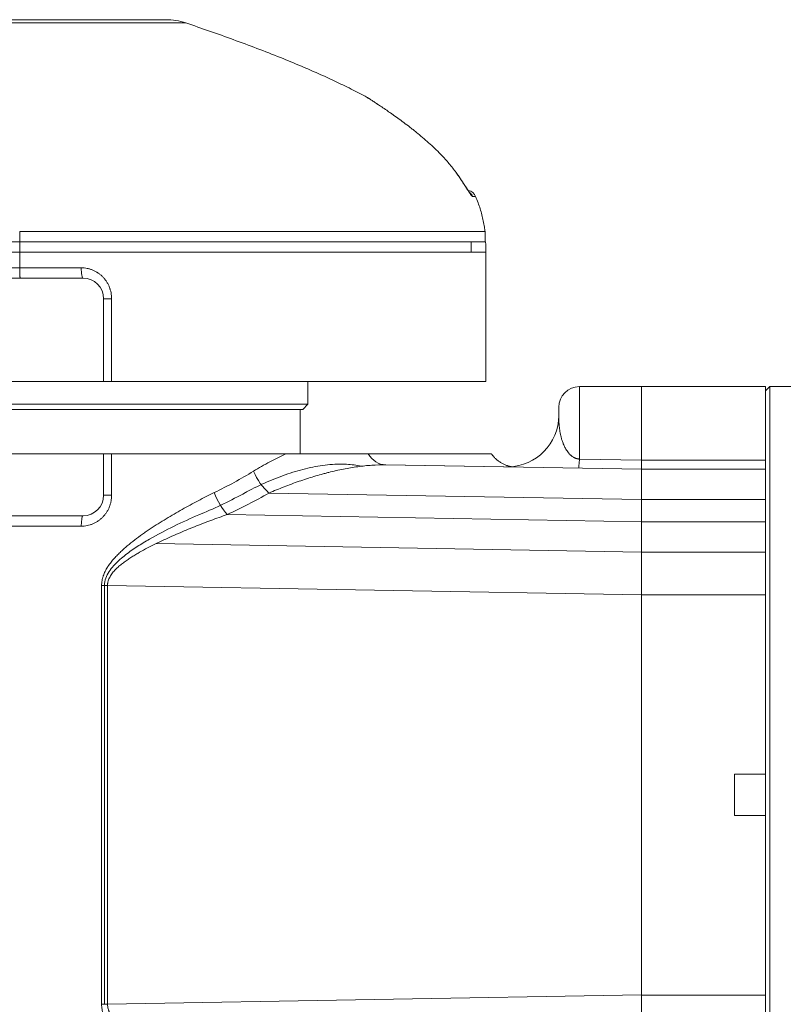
# Model space of a CAD drawing. Header units: millimetres. Extents: x 809 to 6054, y -5716 to -1261.
# Tile 75 of 94: x 5620 to 5631, y -5588 to -5573. Entities that reach past the tile are written whole.
import ezdxf

# ---------------------------------------------------------------- set-up
doc = ezdxf.new("R2010")
doc.units = ezdxf.units.MM
doc.header["$LTSCALE"] = 0.3175
doc.layers.add('1轮廓实线层', color=7, linetype='Continuous', lineweight=18)

# ---------------------------------------------------------------- blocks, each defined once
blk = doc.blocks.new('MR07S-930')
at = {"layer": '1轮廓实线层'}
for p, q in [((7091.904, -5665.236), (7107.281, -5665.236)), ((7091.981, -5665.551), (7109.2, -5665.551)), ((7137.216, -5682.338), (7136.932, -5682.338)), ((7093.143, -5685.736), (7138.138, -5685.736)), ((7093.143, -5686.736), (7093.143, -5685.736)), ((7138.138, -5686.736), (7138.138, -5685.736)), ((6890.259, -5686.737), (7093.147, -5686.737)), ((7138.138, -5686.736), (7093.143, -5686.736)), ((7093.147, -5686.736), (7138.188, -5686.736)), ((7136.791, -5686.736), (7136.806, -5687.736)), ((7093.148, -5687.736), (7093.148, -5687.724)), ((7138.217, -5687.736), (7138.217, -5700.236)), ((7083.221, -5689.236), (7093.148, -5689.236)), ((7093.148, -5689.236), (7099.093, -5689.236)), ((7099.26, -5690.236), (7083.26, -5690.236)), ((7101.26, -5692.236), (7102.031, -5692.236)), ((7101.26, -5692.236), (7101.26, -5700.236)), ((7102.031, -5692.236), (7102.031, -5700.236)), ((7101.26, -5700.236), (7081.26, -5700.236)), ((7101.26, -5700.236), (7102.031, -5700.236)), ((7138.217, -5700.236), (7102.031, -5700.236)), ((7121.01, -5702.436), (7121.01, -5700.236)), ((7153.26, -5700.736), (7147.26, -5700.736)), ((7147.26, -5707.743), (7147.26, -5700.736)), ((7165.26, -5700.736), (7153.26, -5700.736)), ((7153.26, -5707.836), (7153.26, -5700.736)), ((7153.26, -5700.736), (7153.26, -5707.837)), ((7165.66, -5700.736), (7165.26, -5701.136)), ((7165.26, -5700.736), (7165.26, -5707.837)), ((7172.86, -5700.736), (7165.66, -5700.736)), ((7165.66, -5700.736), (7165.66, -5717.019)), ((7061.51, -5702.436), (7121.01, -5702.436)), ((7120.51, -5702.936), (7062.01, -5702.936)), ((7120.26, -5707.236), (7120.26, -5702.936)), ((7120.51, -5702.936), (7121.01, -5702.436)), ((7145.26, -5702.736), (7145.26, -5703.508)), ((7081.26, -5707.236), (7101.26, -5707.236)), ((7101.26, -5707.236), (7102.031, -5707.236)), ((7101.26, -5711.236), (7101.26, -5707.236)), ((7118.869, -5707.236), (7102.031, -5707.236)), ((7102.031, -5707.236), (7102.031, -5711.236)), ((7143.26, -5707.508), (7143.26, -5707.508)), ((7147.26, -5707.743), (7153.26, -5707.836)), ((7128.517, -5708.304), (7153.26, -5708.736)), ((7153.26, -5708.736), (7128.536, -5708.304)), ((7153.26, -5708.736), (7153.26, -5707.837)), ((7153.26, -5707.837), (7165.26, -5707.837)), ((7165.26, -5707.837), (7165.26, -5708.736)), ((7165.26, -5708.736), (7153.26, -5708.736)), ((7153.26, -5708.736), (7153.26, -5711.665)), ((7153.26, -5708.736), (7165.26, -5708.736)), ((7165.26, -5708.736), (7165.26, -5711.665)), ((7101.26, -5711.236), (7102.031, -5711.236)), ((7153.26, -5711.663), (7117.243, -5711.034)), ((7153.26, -5713.807), (7153.26, -5711.665)), ((7165.26, -5711.665), (7153.26, -5711.665)), ((7165.26, -5711.665), (7165.26, -5713.807)), ((7083.26, -5713.236), (7099.26, -5713.236)), ((7113.206, -5713.109), (7153.26, -5713.809)), ((7099.093, -5714.236), (7083.427, -5714.236)), ((7153.26, -5713.807), (7165.26, -5713.807)), ((7153.26, -5720.878), (7153.26, -5713.807)), ((7165.26, -5713.807), (7165.26, -5720.878)), ((7153.26, -5716.737), (7106.338, -5715.918)), ((7165.26, -5716.736), (7153.26, -5716.736)), ((7165.66, -5717.019), (7165.66, -5779.736)), ((7101.061, -5719.979), (7101.635, -5719.979)), ((7101.061, -5760.492), (7101.061, -5719.979)), ((7101.34, -5719.979), (7101.34, -5760.492)), ((7101.635, -5719.979), (7101.635, -5760.492)), ((7153.26, -5720.88), (7101.635, -5719.979)), ((7153.26, -5759.594), (7153.26, -5720.878)), ((7165.26, -5720.878), (7153.26, -5720.878)), ((7153.26, -5759.591), (7153.26, -5720.88)), ((7165.26, -5738.236), (7165.26, -5720.878)), ((7162.26, -5738.236), (7165.26, -5738.236)), ((7162.26, -5738.236), (7162.26, -5742.236)), ((7165.26, -5739.626), (7165.26, -5738.236)), ((7165.26, -5740.237), (7165.26, -5739.623)), ((7165.26, -5740.847), (7165.26, -5740.237)), ((7165.26, -5742.236), (7165.26, -5740.846)), ((7165.26, -5742.236), (7162.26, -5742.236)), ((7165.26, -5759.594), (7165.26, -5742.236)), ((7101.635, -5760.492), (7153.26, -5759.591)), ((7153.26, -5766.665), (7153.26, -5759.594)), ((7153.26, -5759.594), (7165.26, -5759.594)), ((7165.26, -5759.594), (7165.26, -5766.665)), ((7101.061, -5760.492), (7101.635, -5760.492))]:
    blk.add_line(p, q, dxfattribs=at)
for centre, radius, start, end in [((7107.281, -5671.236), 6, 71.34819, 90), ((7099.26, -5692.236), 2, 0, 90), ((7147.26, -5702.736), 2, 90, 180), ((7099.26, -5711.236), 2, 270, 0)]:
    blk.add_arc(centre, radius, start, end, dxfattribs=at)
at = {"layer": '1轮廓实线层', "extrusion": (-3.49419e-06, 0, 1)}
blk.add_arc((7136.301, -5682.736, -0.021), 1, 23.51414, 77.28881, dxfattribs=at)
at = {"layer": '1轮廓实线层'}
for centre, major_axis, ratio, start_param, end_param in [((7126.26, -5673.63), (-0.398, -0.917), 1, 2.979258, 3.056793), ((7136.02, -5682.736), (0, 1), 0.993819, 5.121668, 5.624006), ((7092.474, -5687.724), (0, -16.793), 0.04018, 1.570797, 1.629687), ((7099.26, -5689.236), (0, 1), 0.166667, 1.570796, 3.141593), ((7140.26, -5703.508), (0.087, 4.999), 0.999999, 3.188382, 4.721762), ((7128.569, -5705.304), (0.052, 3), 0.746129, 2.283348, 3.141593), ((7147.26, -5703.63), (-0.087, -4.999), 0.025239, 0, 0.605056), ((7091.26, -5665.343), (-12.697, 48.598), 0.931164, 3.324086, 3.416232), ((7117.317, -5708.913), (-1.496, 2.6), 0.46776, 1.307823, 2.214864), ((7091.26, -5669.587), (-33.666, 33.961), 0.965693, 2.769032, 2.871938), ((7113.28, -5710.988), (-1.244, 2.73), 0.407633, 1.38722, 2.256443), ((7091.186, -5667.464), (-35.815, 36.129), 0.965693, 2.799147, 2.891293), ((7099.26, -5714.236), (0, -1), 0.166667, 3.141593, 4.712389)]:
    blk.add_ellipse(centre, major_axis=major_axis, ratio=ratio, start_param=start_param, end_param=end_param, dxfattribs=at)
for points, knots in [([(7120.393, -5669.743), (7119.714, -5669.455), (7118.281, -5668.864), (7116.082, -5668.005), (7113.038, -5666.873), (7110.738, -5666.07), (7109.2, -5665.551)], [0, 0, 0, 0, 0.185073, 0.388808, 0.592542, 1, 1, 1, 1]), ([(7126.734, -5672.75), (7126.22, -5672.473), (7125.701, -5672.204), (7124.657, -5671.68), (7124.131, -5671.425), (7123.072, -5670.926), (7122.54, -5670.683), (7121.47, -5670.206), (7120.933, -5669.972), (7120.393, -5669.743)], [0, 0, 0, 0, 0.25, 0.25, 0.5, 0.5, 0.75, 0.75, 1, 1, 1, 1]), ([(7133.98, -5678.402), (7133.606, -5678.008), (7133.22, -5677.634), (7132.631, -5677.095), (7132.432, -5676.919), (7132.033, -5676.574), (7131.831, -5676.405), (7131.528, -5676.157), (7131.426, -5676.075), (7131.274, -5675.953), (7131.223, -5675.912), (7131.122, -5675.832), (7131.071, -5675.793), (7130.819, -5675.595), (7130.619, -5675.443), (7130.226, -5675.147), (7130.032, -5675.003), (7129.651, -5674.726), (7129.464, -5674.592), (7129.235, -5674.43), (7129.189, -5674.398), (7129.098, -5674.334), (7129.054, -5674.303), (7128.92, -5674.21), (7128.834, -5674.15), (7128.579, -5673.974), (7128.416, -5673.863), (7128.108, -5673.654), (7127.962, -5673.556), (7127.791, -5673.442), (7127.758, -5673.42), (7127.708, -5673.387), (7127.692, -5673.376), (7127.66, -5673.355), (7127.58, -5673.302), (7127.505, -5673.253), (7127.335, -5673.14), (7127.234, -5673.074), (7127.057, -5672.959), (7126.982, -5672.91), (7126.906, -5672.861), (7126.891, -5672.851), (7126.864, -5672.834), (7126.851, -5672.825), (7126.816, -5672.803), (7126.797, -5672.79), (7126.75, -5672.76), (7126.734, -5672.75), (7126.734, -5672.75)], [0, 0, 0, 0, 0.125, 0.125, 0.1875, 0.1875, 0.25, 0.25, 0.28125, 0.28125, 0.296875, 0.296875, 0.3125, 0.3125, 0.375, 0.375, 0.4375, 0.4375, 0.5, 0.5, 0.515625, 0.515625, 0.53125, 0.53125, 0.5625, 0.5625, 0.625, 0.625, 0.6875, 0.6875, 0.703125, 0.703125, 0.710938, 0.710938, 0.71875, 0.75, 0.75, 0.8125, 0.8125, 0.875, 0.875, 0.890625, 0.890625, 0.90625, 0.90625, 0.9375, 0.9375, 1, 1, 1, 1]), ([(7135.43, -5680.167), (7135.211, -5679.854), (7134.98, -5679.551), (7134.617, -5679.111), (7134.493, -5678.966), (7134.24, -5678.681), (7134.111, -5678.54), (7133.98, -5678.402)], [0, 0, 0, 0, 0.5, 0.5, 0.75, 0.75, 1, 1, 1, 1]), ([(7136.672, -5681.998), (7136.672, -5681.998), (7136.667, -5681.992), (7136.628, -5681.942), (7136.524, -5681.794), (7136.321, -5681.485), (7135.985, -5680.965), (7135.638, -5680.448), (7135.413, -5680.127), (7135.355, -5680.044)], [0, 0, 0, 0, 0.028322, 0.100834, 0.208077, 0.376544, 0.606668, 0.898656, 1, 1, 1, 1]), ([(7135.43, -5680.167), (7135.518, -5680.293), (7135.605, -5680.418), (7135.732, -5680.606), (7135.774, -5680.668), (7135.837, -5680.762), (7135.858, -5680.793), (7135.899, -5680.855), (7135.919, -5680.886), (7136.02, -5681.04), (7136.098, -5681.159), (7136.21, -5681.334), (7136.247, -5681.391), (7136.319, -5681.503), (7136.354, -5681.557), (7136.422, -5681.663), (7136.454, -5681.713), (7136.517, -5681.811), (7136.548, -5681.857), (7136.585, -5681.913), (7136.592, -5681.924), (7136.606, -5681.946), (7136.628, -5681.977), (7136.648, -5682.008), (7136.688, -5682.066), (7136.712, -5682.101), (7136.759, -5682.166), (7136.781, -5682.195), (7136.806, -5682.227), (7136.811, -5682.233), (7136.821, -5682.245), (7136.835, -5682.262), (7136.848, -5682.276), (7136.873, -5682.302), (7136.888, -5682.316), (7136.913, -5682.333), (7136.923, -5682.338), (7136.932, -5682.338)], [0, 0, 0, 0, 0.125, 0.125, 0.1875, 0.1875, 0.21875, 0.21875, 0.25, 0.25, 0.375, 0.375, 0.4375, 0.4375, 0.5, 0.5, 0.5625, 0.5625, 0.625, 0.625, 0.640625, 0.640625, 0.65625, 0.6875, 0.6875, 0.75, 0.75, 0.8125, 0.8125, 0.828125, 0.828125, 0.84375, 0.875, 0.875, 0.9375, 0.9375, 1, 1, 1, 1]), ([(7138.138, -5685.736), (7138.119, -5685.593), (7138.041, -5685.048), (7137.847, -5684.11), (7137.538, -5683.123), (7137.304, -5682.54), (7137.216, -5682.338)], [0, 0, 0, 0, 0.122384, 0.467443, 0.812529, 1, 1, 1, 1]), ([(7093.148, -5687.736), (7094.593, -5687.736), (7096.035, -5687.736), (7098.902, -5687.736), (7100.327, -5687.736), (7103.146, -5687.736), (7104.541, -5687.736), (7107.289, -5687.736), (7108.642, -5687.736), (7111.295, -5687.736), (7112.595, -5687.736), (7115.131, -5687.736), (7116.366, -5687.736), (7118.763, -5687.736), (7119.924, -5687.736), (7122.161, -5687.736), (7123.238, -5687.736), (7125.297, -5687.736), (7126.279, -5687.736), (7128.142, -5687.736), (7129.022, -5687.736), (7130.674, -5687.736), (7131.444, -5687.736), (7132.869, -5687.736), (7133.524, -5687.736), (7134.711, -5687.736), (7135.244, -5687.736), (7136.183, -5687.736), (7136.589, -5687.736), (7137.272, -5687.736), (7137.549, -5687.736), (7137.97, -5687.736), (7138.114, -5687.736), (7138.192, -5687.736)], [0, 0, 0, 0, 0.0625, 0.0625, 0.125, 0.125, 0.1875, 0.1875, 0.25, 0.25, 0.3125, 0.3125, 0.375, 0.375, 0.4375, 0.4375, 0.5, 0.5, 0.5625, 0.5625, 0.625, 0.625, 0.6875, 0.6875, 0.75, 0.75, 0.8125, 0.8125, 0.875, 0.875, 0.9375, 0.9375, 1, 1, 1, 1]), ([(7093.189, -5690.236), (7093.186, -5690.236), (7093.183, -5690.229), (7093.178, -5690.204), (7093.176, -5690.185), (7093.171, -5690.135), (7093.168, -5690.104), (7093.164, -5690.031), (7093.162, -5689.989), (7093.158, -5689.897), (7093.157, -5689.846), (7093.154, -5689.737), (7093.152, -5689.679), (7093.15, -5689.558), (7093.15, -5689.495), (7093.149, -5689.367), (7093.148, -5689.301), (7093.148, -5689.236)], [0, 0, 0, 0, 0.125, 0.125, 0.25, 0.25, 0.375, 0.375, 0.5, 0.5, 0.625, 0.625, 0.75, 0.75, 0.875, 0.875, 1, 1, 1, 1]), ([(7099.093, -5689.236), (7099.191, -5689.236), (7099.385, -5689.246), (7099.576, -5689.275), (7099.695, -5689.299), (7099.718, -5689.305), (7099.766, -5689.315), (7099.789, -5689.321), (7099.86, -5689.339), (7099.907, -5689.353), (7100.045, -5689.396), (7100.225, -5689.463), (7100.398, -5689.546), (7100.525, -5689.616), (7100.588, -5689.652), (7100.649, -5689.691), (7100.69, -5689.718), (7100.71, -5689.731), (7100.811, -5689.8), (7100.965, -5689.917), (7101.177, -5690.114), (7101.305, -5690.259), (7101.397, -5690.374), (7101.427, -5690.413), (7101.484, -5690.492), (7101.511, -5690.532), (7101.591, -5690.654), (7101.689, -5690.822), (7101.771, -5690.998), (7101.826, -5691.134), (7101.843, -5691.18), (7101.868, -5691.25), (7101.876, -5691.273), (7101.891, -5691.32), (7101.927, -5691.438), (7101.979, -5691.651), (7102.007, -5691.844), (7102.026, -5692.039), (7102.031, -5692.137), (7102.031, -5692.236)], [0, 0, 0, 0, 0.0625, 0.125, 0.125, 0.140625, 0.140625, 0.15625, 0.15625, 0.1875, 0.1875, 0.25, 0.3125, 0.3125, 0.34375, 0.359375, 0.359375, 0.375, 0.375, 0.4375, 0.5, 0.5625, 0.5625, 0.59375, 0.59375, 0.625, 0.625, 0.6875, 0.75, 0.75, 0.78125, 0.78125, 0.796875, 0.796875, 0.8125, 0.875, 0.9375, 0.9375, 1, 1, 1, 1]), ([(7145.26, -5703.508), (7145.26, -5703.604), (7145.261, -5703.712), (7145.268, -5703.952), (7145.273, -5704.084), (7145.292, -5704.369), (7145.305, -5704.523), (7145.334, -5704.771), (7145.345, -5704.856), (7145.371, -5705.032), (7145.385, -5705.122), (7145.42, -5705.308), (7145.439, -5705.404), (7145.473, -5705.551), (7145.485, -5705.601), (7145.511, -5705.702), (7145.525, -5705.753), (7145.569, -5705.907), (7145.602, -5706.012), (7145.679, -5706.227), (7145.722, -5706.336), (7145.798, -5706.503), (7145.825, -5706.559), (7145.883, -5706.673), (7145.914, -5706.73), (7145.983, -5706.845), (7146.019, -5706.902), (7146.099, -5707.018), (7146.143, -5707.076), (7146.215, -5707.164), (7146.24, -5707.193), (7146.294, -5707.251), (7146.322, -5707.28), (7146.367, -5707.323), (7146.382, -5707.338), (7146.414, -5707.367), (7146.43, -5707.381), (7146.481, -5707.424), (7146.517, -5707.453), (7146.595, -5707.509), (7146.636, -5707.536), (7146.705, -5707.576), (7146.729, -5707.59), (7146.767, -5707.609), (7146.78, -5707.615), (7146.806, -5707.628), (7146.82, -5707.634), (7146.863, -5707.653), (7146.892, -5707.665), (7146.939, -5707.681), (7146.956, -5707.687), (7146.989, -5707.697), (7147.007, -5707.702), (7147.06, -5707.716), (7147.097, -5707.724), (7147.146, -5707.732), (7147.156, -5707.733), (7147.177, -5707.736), (7147.207, -5707.74), (7147.239, -5707.742), (7147.26, -5707.743)], [0, 0, 0, 0, 0.125, 0.125, 0.25, 0.25, 0.375, 0.375, 0.4375, 0.4375, 0.5, 0.5, 0.5625, 0.5625, 0.59375, 0.59375, 0.625, 0.625, 0.6875, 0.6875, 0.75, 0.75, 0.78125, 0.78125, 0.8125, 0.8125, 0.84375, 0.84375, 0.875, 0.875, 0.890625, 0.890625, 0.90625, 0.90625, 0.914063, 0.914063, 0.921875, 0.921875, 0.9375, 0.9375, 0.953125, 0.953125, 0.960938, 0.960938, 0.964844, 0.964844, 0.96875, 0.96875, 0.976563, 0.976563, 0.980469, 0.980469, 0.984375, 0.984375, 0.992188, 0.992188, 0.994141, 0.994141, 0.996094, 1, 1, 1, 1]), ([(7115.754, -5708.913), (7116.014, -5708.754), (7116.274, -5708.6), (7116.794, -5708.301), (7117.054, -5708.157), (7117.833, -5707.738), (7118.352, -5707.477), (7118.869, -5707.236)], [0, 0, 0, 0, 0.25, 0.25, 0.5, 0.5, 1, 1, 1, 1]), ([(7126.841, -5707.236), (7126.701, -5707.236), (7126.557, -5707.236), (7126.265, -5707.236), (7126.117, -5707.236), (7125.664, -5707.236), (7125.351, -5707.236), (7124.712, -5707.236), (7124.384, -5707.236), (7123.717, -5707.236), (7123.378, -5707.236), (7122.693, -5707.236), (7122.347, -5707.236), (7121.651, -5707.236), (7121.302, -5707.236), (7120.603, -5707.236), (7120.254, -5707.236), (7119.558, -5707.236), (7119.212, -5707.236), (7118.869, -5707.236)], [0, 0, 0, 0, 0.0625, 0.0625, 0.125, 0.125, 0.25, 0.25, 0.375, 0.375, 0.5, 0.5, 0.625, 0.625, 0.75, 0.75, 0.875, 0.875, 1, 1, 1, 1]), ([(7138.753, -5707.236), (7138.697, -5707.236), (7138.582, -5707.236), (7138.367, -5707.236), (7138.297, -5707.236), (7138.219, -5707.236), (7138.165, -5707.236), (7138.137, -5707.236), (7137.994, -5707.236), (7137.865, -5707.236), (7137.436, -5707.236), (7137.094, -5707.236), (7136.597, -5707.236), (7136.442, -5707.236), (7136.28, -5707.236), (7136.17, -5707.236), (7136.114, -5707.236), (7135.831, -5707.236), (7135.591, -5707.236), (7134.831, -5707.236), (7134.272, -5707.236), (7133.507, -5707.236), (7133.35, -5707.236), (7133.111, -5707.236), (7133.03, -5707.236), (7132.867, -5707.236), (7132.456, -5707.236), (7132.027, -5707.236), (7130.96, -5707.236), (7130.202, -5707.236), (7128.592, -5707.236), (7127.74, -5707.236), (7126.841, -5707.236)], [0, 0, 0, 0, 0.125, 0.125, 0.15625, 0.171875, 0.171875, 0.1875, 0.1875, 0.25, 0.25, 0.375, 0.375, 0.40625, 0.421875, 0.421875, 0.4375, 0.4375, 0.5, 0.5, 0.625, 0.625, 0.65625, 0.65625, 0.671875, 0.671875, 0.6875, 0.75, 0.75, 0.875, 0.875, 1, 1, 1, 1]), ([(7138.753, -5707.236), (7138.782, -5707.277), (7138.812, -5707.318), (7138.858, -5707.377), (7138.874, -5707.397), (7138.905, -5707.436), (7138.986, -5707.533), (7139.141, -5707.697), (7139.367, -5707.892), (7139.531, -5708.008), (7139.659, -5708.089), (7139.703, -5708.114), (7139.79, -5708.164), (7139.834, -5708.187), (7139.968, -5708.254), (7140.151, -5708.334), (7140.341, -5708.396), (7140.463, -5708.428), (7140.487, -5708.435), (7140.536, -5708.447), (7140.561, -5708.452), (7140.635, -5708.468), (7140.684, -5708.478), (7140.734, -5708.486)], [0, 0, 0, 0, 0.0625, 0.0625, 0.09375, 0.09375, 0.125, 0.25, 0.375, 0.5, 0.5, 0.5625, 0.5625, 0.625, 0.625, 0.75, 0.875, 0.875, 0.90625, 0.90625, 0.9375, 0.9375, 1, 1, 1, 1]), ([(7126.166, -5708.436), (7125.705, -5708.333), (7125.23, -5708.271), (7124.146, -5708.213), (7123.527, -5708.234), (7122.279, -5708.366), (7121.646, -5708.476), (7120.363, -5708.773), (7119.713, -5708.96), (7118.397, -5709.405), (7117.727, -5709.665), (7116.398, -5710.246), (7115.736, -5710.568), (7115.043, -5710.943), (7115.008, -5710.962), (7114.973, -5710.982)], [0, 0, 0, 0, 0.140217, 0.140217, 0.310354, 0.310354, 0.480491, 0.480491, 0.650628, 0.650628, 0.820765, 0.820765, 0.990902, 0.990902, 1, 1, 1, 1]), ([(7128.517, -5708.304), (7128.078, -5708.296), (7127.634, -5708.309), (7126.738, -5708.37), (7126.285, -5708.417), (7125.369, -5708.544), (7124.907, -5708.622), (7123.974, -5708.807), (7123.503, -5708.914), (7122.909, -5709.063), (7122.79, -5709.094), (7122.551, -5709.157), (7122.431, -5709.19), (7122.072, -5709.289), (7121.832, -5709.358), (7121.112, -5709.574), (7120.631, -5709.73), (7119.666, -5710.064), (7119.182, -5710.242), (7118.214, -5710.621), (7117.728, -5710.821), (7117.243, -5711.034)], [0, 0, 0, 0, 0.125, 0.125, 0.25, 0.25, 0.375, 0.375, 0.5, 0.5, 0.53125, 0.53125, 0.5625, 0.5625, 0.625, 0.625, 0.75, 0.75, 0.875, 0.875, 1, 1, 1, 1]), ([(7140.196, -5708.508), (7140.238, -5708.509), (7140.279, -5708.509), (7140.357, -5708.508), (7140.395, -5708.507), (7140.43, -5708.505)], [0, 0, 0, 0, 0.5, 0.5, 1, 1, 1, 1]), ([(7140.43, -5708.505), (7140.51, -5708.503), (7140.575, -5708.499), (7140.677, -5708.491), (7140.713, -5708.488), (7140.734, -5708.486)], [0, 0, 0, 0, 0.5, 0.5, 1, 1, 1, 1]), ([(7153.26, -5707.836), (7153.26, -5707.983), (7153.26, -5708.111), (7153.26, -5708.335), (7153.26, -5708.429), (7153.26, -5708.582), (7153.26, -5708.697), (7153.26, -5708.736), (7153.26, -5708.736)], [0, 0, 0, 0, 0.25, 0.25, 0.5, 0.5, 0.75, 1, 1, 1, 1]), ([(7102.031, -5711.236), (7102.031, -5711.335), (7102.021, -5711.532), (7101.993, -5711.727), (7101.964, -5711.872), (7101.954, -5711.92), (7101.93, -5712.016), (7101.917, -5712.063), (7101.875, -5712.203), (7101.811, -5712.387), (7101.729, -5712.563), (7101.661, -5712.693), (7101.638, -5712.736), (7101.588, -5712.821), (7101.562, -5712.863), (7101.482, -5712.985), (7101.368, -5713.142), (7101.176, -5713.359), (7101.033, -5713.491), (7100.921, -5713.585), (7100.883, -5713.615), (7100.806, -5713.674), (7100.767, -5713.702), (7100.647, -5713.784), (7100.483, -5713.884), (7100.31, -5713.968), (7100.177, -5714.025), (7100.132, -5714.043), (7100.04, -5714.076), (7099.994, -5714.092), (7099.856, -5714.135), (7099.669, -5714.183), (7099.479, -5714.212), (7099.288, -5714.231), (7099.191, -5714.236), (7099.093, -5714.236)], [0, 0, 0, 0, 0.0625, 0.125, 0.125, 0.15625, 0.15625, 0.1875, 0.1875, 0.25, 0.3125, 0.3125, 0.34375, 0.34375, 0.375, 0.375, 0.4375, 0.5, 0.5625, 0.5625, 0.59375, 0.59375, 0.625, 0.625, 0.6875, 0.75, 0.75, 0.78125, 0.78125, 0.8125, 0.8125, 0.875, 0.9375, 0.9375, 1, 1, 1, 1]), ([(7101.061, -5719.979), (7101.061, -5719.818), (7101.076, -5719.66), (7101.117, -5719.427), (7101.142, -5719.311), (7101.174, -5719.196), (7101.197, -5719.119), (7101.21, -5719.081), (7101.274, -5718.893), (7101.336, -5718.748), (7101.477, -5718.465), (7101.555, -5718.328), (7101.661, -5718.161), (7101.683, -5718.128), (7101.726, -5718.062), (7101.793, -5717.964), (7101.862, -5717.869), (7102.004, -5717.682), (7102.103, -5717.561), (7102.306, -5717.325), (7102.411, -5717.211), (7102.625, -5716.987), (7102.735, -5716.877), (7102.959, -5716.662), (7103.073, -5716.557), (7103.304, -5716.35), (7103.422, -5716.248), (7103.777, -5715.948), (7104.019, -5715.755), (7104.508, -5715.38), (7104.756, -5715.197), (7105.131, -5714.93), (7105.257, -5714.842), (7105.509, -5714.668), (7105.635, -5714.582), (7106.016, -5714.327), (7106.27, -5714.161), (7106.781, -5713.836), (7107.038, -5713.677), (7107.808, -5713.208), (7108.324, -5712.907), (7109.359, -5712.326), (7109.878, -5712.045), (7110.917, -5711.503), (7111.438, -5711.241), (7111.959, -5710.988)], [0, 0, 0, 0, 0.03125, 0.03125, 0.046875, 0.054688, 0.054688, 0.0625, 0.0625, 0.09375, 0.09375, 0.125, 0.125, 0.132813, 0.132813, 0.140625, 0.15625, 0.15625, 0.1875, 0.1875, 0.21875, 0.21875, 0.25, 0.25, 0.28125, 0.28125, 0.3125, 0.3125, 0.375, 0.375, 0.4375, 0.4375, 0.46875, 0.46875, 0.5, 0.5, 0.5625, 0.5625, 0.625, 0.625, 0.75, 0.75, 0.875, 0.875, 1, 1, 1, 1]), ([(7110.679, -5713.052), (7110.603, -5713.084), (7110.528, -5713.116), (7109.656, -5713.484), (7108.859, -5713.845), (7107.267, -5714.622), (7106.471, -5715.037), (7105.287, -5715.722), (7104.894, -5715.961), (7104.122, -5716.464), (7103.742, -5716.729), (7103.009, -5717.299), (7102.657, -5717.601), (7102.016, -5718.278), (7101.72, -5718.657), (7101.437, -5719.313), (7101.372, -5719.543), (7101.343, -5719.847), (7101.34, -5719.913), (7101.34, -5719.979)], [0, 0, 0, 0, 0.021495, 0.021495, 0.248066, 0.248066, 0.474637, 0.474637, 0.587922, 0.587922, 0.701208, 0.701208, 0.814493, 0.814493, 0.927779, 0.927779, 0.984421, 0.984421, 1, 1, 1, 1]), ([(7113.206, -5713.109), (7112.677, -5713.293), (7112.147, -5713.483), (7111.089, -5713.877), (7110.561, -5714.081), (7109.504, -5714.503), (7108.976, -5714.722), (7108.186, -5715.063), (7107.923, -5715.179), (7107.398, -5715.416), (7107.135, -5715.536), (7106.612, -5715.784), (7106.351, -5715.911), (7105.83, -5716.171), (7105.571, -5716.305), (7105.057, -5716.58), (7104.802, -5716.722), (7104.423, -5716.943), (7104.297, -5717.018), (7104.11, -5717.133), (7104.047, -5717.172), (7103.924, -5717.251), (7103.862, -5717.291), (7103.678, -5717.411), (7103.557, -5717.493), (7103.317, -5717.662), (7103.199, -5717.749), (7102.968, -5717.928), (7102.854, -5718.02), (7102.632, -5718.213), (7102.524, -5718.313), (7102.368, -5718.471), (7102.317, -5718.525), (7102.218, -5718.637), (7102.17, -5718.694), (7102.078, -5718.81), (7102.034, -5718.87), (7101.95, -5718.993), (7101.911, -5719.055), (7101.856, -5719.153), (7101.83, -5719.202), (7101.806, -5719.253), (7101.79, -5719.287), (7101.782, -5719.304), (7101.745, -5719.391), (7101.694, -5719.532), (7101.661, -5719.678), (7101.648, -5719.771), (7101.645, -5719.79), (7101.641, -5719.827), (7101.64, -5719.846), (7101.636, -5719.903), (7101.634, -5719.941), (7101.635, -5719.979)], [0, 0, 0, 0, 0.125, 0.125, 0.25, 0.25, 0.375, 0.375, 0.4375, 0.4375, 0.5, 0.5, 0.5625, 0.5625, 0.625, 0.625, 0.6875, 0.6875, 0.71875, 0.71875, 0.734375, 0.734375, 0.75, 0.75, 0.78125, 0.78125, 0.8125, 0.8125, 0.84375, 0.84375, 0.875, 0.875, 0.890625, 0.890625, 0.90625, 0.90625, 0.921875, 0.921875, 0.9375, 0.9375, 0.945312, 0.949219, 0.949219, 0.953125, 0.953125, 0.96875, 0.984375, 0.984375, 0.988281, 0.988281, 0.992188, 0.992188, 1, 1, 1, 1]), ([(7111.953, -5769.48), (7111.432, -5769.228), (7110.912, -5768.966), (7109.874, -5768.424), (7109.356, -5768.144), (7108.323, -5767.563), (7107.808, -5767.263), (7107.04, -5766.796), (7106.785, -5766.637), (7106.276, -5766.313), (7106.022, -5766.148), (7105.517, -5765.81), (7105.266, -5765.637), (7104.767, -5765.282), (7104.519, -5765.1), (7104.212, -5764.864), (7104.151, -5764.817), (7104.029, -5764.722), (7103.847, -5764.578), (7103.667, -5764.43), (7103.431, -5764.231), (7103.314, -5764.13), (7103.083, -5763.923), (7102.969, -5763.818), (7102.745, -5763.604), (7102.635, -5763.495), (7102.42, -5763.27), (7102.315, -5763.156), (7102.11, -5762.919), (7102.011, -5762.798), (7101.891, -5762.64), (7101.868, -5762.609), (7101.821, -5762.545), (7101.798, -5762.512), (7101.73, -5762.415), (7101.686, -5762.349), (7101.558, -5762.149), (7101.48, -5762.012), (7101.339, -5761.729), (7101.276, -5761.583), (7101.211, -5761.393), (7101.198, -5761.355), (7101.175, -5761.279), (7101.143, -5761.163), (7101.117, -5761.047), (7101.076, -5760.812), (7101.061, -5760.654), (7101.061, -5760.492)], [0, 0, 0, 0, 0.125, 0.125, 0.25, 0.25, 0.375, 0.375, 0.4375, 0.4375, 0.5, 0.5, 0.5625, 0.5625, 0.625, 0.625, 0.640625, 0.640625, 0.65625, 0.6875, 0.6875, 0.71875, 0.71875, 0.75, 0.75, 0.78125, 0.78125, 0.8125, 0.8125, 0.84375, 0.84375, 0.851562, 0.851562, 0.859375, 0.859375, 0.875, 0.875, 0.90625, 0.90625, 0.9375, 0.9375, 0.945312, 0.945312, 0.953125, 0.96875, 0.96875, 1, 1, 1, 1]), ([(7101.635, -5760.492), (7101.634, -5760.645), (7101.656, -5760.793), (7101.709, -5760.974), (7101.721, -5761.01), (7101.746, -5761.081), (7101.76, -5761.116), (7101.791, -5761.186), (7101.807, -5761.22), (7101.84, -5761.288), (7101.858, -5761.321), (7101.913, -5761.419), (7101.952, -5761.482), (7102.036, -5761.605), (7102.08, -5761.664), (7102.218, -5761.839), (7102.318, -5761.949), (7102.528, -5762.162), (7102.637, -5762.263), (7102.86, -5762.456), (7102.975, -5762.549), (7103.207, -5762.728), (7103.325, -5762.815), (7103.565, -5762.983), (7103.686, -5763.065), (7103.931, -5763.226), (7104.054, -5763.304), (7104.304, -5763.457), (7104.429, -5763.532), (7104.682, -5763.679), (7104.809, -5763.752), (7105.065, -5763.894), (7105.193, -5763.964), (7105.579, -5764.171), (7105.838, -5764.304), (7106.356, -5764.563), (7106.617, -5764.689), (7107.139, -5764.936), (7107.4, -5765.057), (7107.924, -5765.293), (7108.187, -5765.409), (7108.975, -5765.749), (7109.502, -5765.967), (7110.557, -5766.389), (7111.085, -5766.593), (7112.142, -5766.986), (7112.671, -5767.176), (7113.2, -5767.36)], [0, 0, 0, 0, 0.03125, 0.03125, 0.039063, 0.039063, 0.046875, 0.046875, 0.054688, 0.054688, 0.0625, 0.0625, 0.078125, 0.078125, 0.09375, 0.09375, 0.125, 0.125, 0.15625, 0.15625, 0.1875, 0.1875, 0.21875, 0.21875, 0.25, 0.25, 0.28125, 0.28125, 0.3125, 0.3125, 0.34375, 0.34375, 0.375, 0.375, 0.4375, 0.4375, 0.5, 0.5, 0.5625, 0.5625, 0.625, 0.625, 0.75, 0.75, 0.875, 0.875, 1, 1, 1, 1])]:
    blk.add_open_spline(points, degree=3, knots=knots, dxfattribs=at)
for points, degree in [([(7135.436, -5680.163), (7135.229, -5679.868)], 1), ([(7138.188, -5686.736), (7138.208, -5687.069), (7138.218, -5687.402), (7138.217, -5687.736)], 3), ([(6890.26, -5687.736), (6957.906, -5687.736), (7025.539, -5687.736), (7093.148, -5687.736)], 3), ([(7093.148, -5689.236), (7093.148, -5688.736), (7093.148, -5688.236), (7093.148, -5687.736)], 3), ([(7138.192, -5687.736), (7138.197, -5687.736), (7138.206, -5687.736), (7138.214, -5687.736), (7138.217, -5687.736)], 3)]:
    blk.add_open_spline(points, degree=degree, dxfattribs=at)

msp = doc.modelspace()

# ---------------------------------------------------------------- block references
at = {"xscale": 0.16, "yscale": 0.16, "zscale": 0.16}
msp.add_blockref('MR07S-930', (4484.67476, -4666.36698), dxfattribs=at)

doc.saveas('drawing.dxf')
